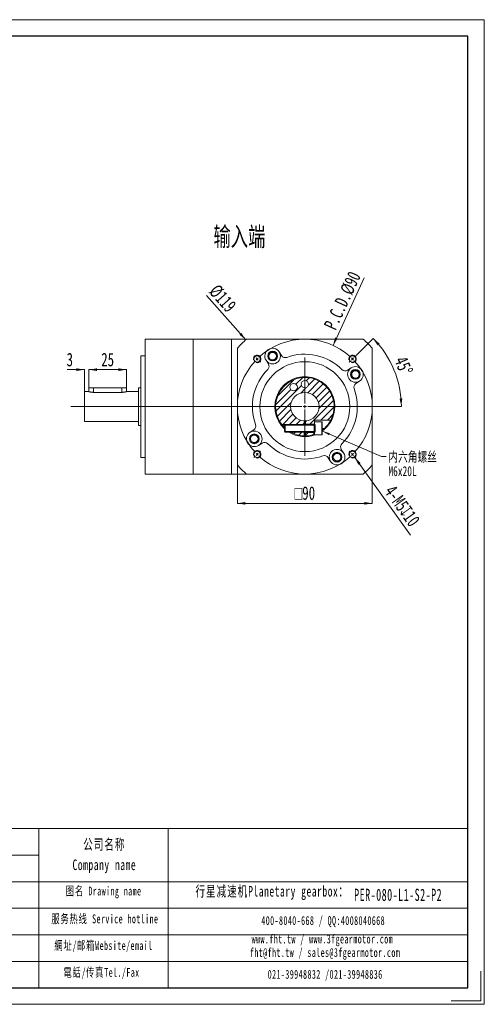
# Model space of a CAD drawing. Header units: millimetres. Extents: x -11 to 298, y -10 to 209.
# Tile 3 of 3: x 195 to 298, y -10 to 209. Entities that reach past the tile are written whole.
import ezdxf

# ---------------------------------------------------------------- set-up
doc = ezdxf.new("R2010")
doc.units = ezdxf.units.MM
doc.layers.get('0').update_dxf_attribs({"lineweight": 18})
for name, color, linetype, lineweight in [('SLD-0', 7, 'Continuous', 18), ('剖面线层', 4, 'Continuous', 18), ('图框_外框线', 7, 'Continuous', 18), ('尺寸线层', 3, 'Continuous', 18)]:
    doc.layers.add(name, color=color, linetype=linetype, lineweight=lineweight)
doc.styles.add('SLDTEXTSTYLE0', font='txt', dxfattribs={"width": 0.7})
doc.styles.add('SLDTEXTSTYLE1', font='txt', dxfattribs={"width": 0.7})
doc.styles.add('标准', font='txt', dxfattribs={"width": 0.667})
doc.dimstyles.new('SLDDIMSTYLE3', dxfattribs={"dimtxt": 3, "dimasz": 1.8, "dimexe": 0, "dimexo": 0.0625, "dimgap": 0.75, "dimtad": 1, "dimlfac": 3, "dimrnd": 1e-09, "dimzin": 12, "dimdsep": 46, "dimtxsty": 'SLDTEXTSTYLE1', "dimcen": 0.09, "dimdle": 3.6, "dimadec": 0, "dimazin": 3, "dimtfac": 1, "dimtofl": 0, "dimtmove": 0, "dimatfit": 3, "dimfxl": 0, "dimfrac": 2, "dimtolj": 1, "dimarcsym": 0})
pattern_1 = [(45, (0, 0), (-0.7483547, 0.7483547), [])]

# ---------------------------------------------------------------- blocks, each defined once
blk = doc.blocks.new('*X26')
at = {"layer": '尺寸线层', "linetype": 'Continuous'}
for points in [[(210.44, 131), (212.24, 131.3), (212.24, 130.7)], [(218.77, 131), (216.97, 131.3), (216.97, 130.7)]]:
    blk.add_hatch(color=0, dxfattribs=at).paths.add_polyline_path(points, flags=0)
at = {"layer": '尺寸线层', "color": 0, "linetype": 'Continuous'}
for p, q in [((210.44, 131), (218.77, 131)), ((210.44, 127), (210.44, 131)), ((218.77, 127), (218.77, 131))]:
    blk.add_line(p, q, dxfattribs=at)
at = {"layer": '尺寸线层', "color": 0, "insert": (214.6, 133.22), "char_height": 3, "width": 6, "attachment_point": 5, "style": 'SLDTEXTSTYLE1'}
blk.add_mtext('25', dxfattribs=at)
blk = doc.blocks.new('*X27')
at = {"layer": '尺寸线层', "linetype": 'Continuous'}
for points in [[(209.44, 131), (207.64, 131.3), (207.64, 130.7)], [(210.44, 131), (212.24, 131.3), (212.24, 130.7)]]:
    blk.add_hatch(color=0, dxfattribs=at).paths.add_polyline_path(points, flags=0)
at = {"layer": '尺寸线层', "color": 0, "linetype": 'Continuous'}
for p, q in [((205.62, 131), (209.44, 131)), ((209.44, 126.17), (209.44, 131)), ((210.44, 131), (214.04, 131)), ((210.44, 127), (210.44, 131))]:
    blk.add_line(p, q, dxfattribs=at)
at = {"layer": '尺寸线层', "color": 0, "insert": (206.18, 133.22), "char_height": 3, "width": 6, "attachment_point": 5, "style": 'SLDTEXTSTYLE1'}
blk.add_mtext('3', dxfattribs=at)
blk = doc.blocks.new('*X28')
at = {"layer": '尺寸线层', "linetype": 'Continuous'}
blk.add_hatch(color=0, dxfattribs=at).paths.add_polyline_path([(245.3, 137.63), (244.33, 139.18), (243.89, 138.78)], flags=0)
at = {"layer": '尺寸线层', "color": 0, "linetype": 'Continuous'}
blk.add_line((236.58, 147.51), (245.3, 137.63), dxfattribs=at)
at = {"layer": '尺寸线层', "color": 0, "insert": (240.15, 146.83), "char_height": 3, "width": 11.5033, "attachment_point": 5, "rotation": 311.4679, "style": 'SLDTEXTSTYLE1'}
blk.add_mtext('%%C119', dxfattribs=at)
blk = doc.blocks.new('*X29')
at = {"layer": '尺寸线层', "linetype": 'Continuous'}
for points in [[(273.6, 137.94), (274.6, 136.41), (275.05, 136.81)], [(279.88, 122.77), (279.51, 124.56), (280.11, 124.6)]]:
    blk.add_hatch(color=0, dxfattribs=at).paths.add_polyline_path(points, flags=0)
at = {"layer": '尺寸线层', "color": 0, "linetype": 'Continuous'}
for p, q in [((269.82, 134.15), (273.6, 137.94)), ((269.44, 122.77), (279.88, 122.77))]:
    blk.add_line(p, q, dxfattribs=at)
for start, end in [(22.5, 45), (0, 22.5)]:
    blk.add_arc((258.44, 122.77), 21.45, start, end, dxfattribs=at)
at = {"layer": '尺寸线层', "color": 0, "insert": (280.39, 131.87), "char_height": 3, "width": 7.9333, "attachment_point": 5, "rotation": 292.5, "style": 'SLDTEXTSTYLE1'}
blk.add_mtext('45%%D', dxfattribs=at)
blk = doc.blocks.new('*X30')
at = {"layer": '尺寸线层', "linetype": 'Continuous'}
blk.add_hatch(color=0, dxfattribs=at).paths.add_polyline_path([(264.7, 136.4), (265.18, 138.16), (265.72, 137.91)], flags=0)
at = {"layer": '尺寸线层', "color": 0, "linetype": 'Continuous'}
blk.add_line((271.6, 151.42), (264.7, 136.4), dxfattribs=at)
at = {"layer": '尺寸线层', "color": 0, "insert": (266.82, 146.34), "char_height": 3, "width": 26.4367, "attachment_point": 5, "rotation": 65.3179, "style": 'SLDTEXTSTYLE1'}
blk.add_mtext('P.C.D.%%C90', dxfattribs=at)
blk = doc.blocks.new('*X31')
at = {"layer": '尺寸线层', "linetype": 'Continuous'}
for points in [[(243.44, 101.26), (245.24, 101.56), (245.24, 100.96)], [(273.44, 101.26), (271.64, 101.56), (271.64, 100.96)]]:
    blk.add_hatch(color=0, dxfattribs=at).paths.add_polyline_path(points, flags=0)
at = {"layer": '尺寸线层', "color": 0, "linetype": 'Continuous'}
for p, q in [((243.44, 109.74), (243.44, 101.26)), ((273.44, 109.74), (273.44, 101.26)), ((243.44, 101.26), (273.44, 101.26))]:
    blk.add_line(p, q, dxfattribs=at)
at = {"layer": '尺寸线层', "color": 0, "insert": (258.44, 103.52), "char_height": 3, "width": 10.3075, "attachment_point": 5, "style": 'SLDTEXTSTYLE1'}
blk.add_mtext('{\\fgdt|b0|i0|c134|p2;o}90', dxfattribs=at)
blk = doc.blocks.new('SW_NOTE_4')
at = {"layer": 'SLD-0', "color": 0, "char_height": 2.2, "attachment_point": 1}
for s, insert, width, style in [('内六角螺丝', (0.53, 1.08), 20.9782, 'SLDTEXTSTYLE0'), ('M6x20L', (0.53, -2.12), 12.9531, 'SLDTEXTSTYLE1')]:
    blk.add_mtext(s, dxfattribs=dict(at, insert=insert, width=width, style=style))
blk = doc.blocks.new('*X33')
at = {"layer": 'SLD-0', "linetype": 'Continuous'}
blk.add_hatch(color=0, dxfattribs=at).paths.add_polyline_path([(-14.24, 5.71), (-12.5, 5.21), (-12.68, 4.79)], flags=0)
at = {"layer": 'SLD-0', "color": 0, "linetype": 'Continuous'}
for p, q in [((-14.24, 5.71), (-1, 0)), ((-1, 0), (0, 0))]:
    blk.add_line(p, q, dxfattribs=at)
at = {"layer": 'SLD-0', "color": 0}
blk.add_line((0, 0), (0, 0), dxfattribs=at)
blk = doc.blocks.new('SW_CENTERMARKSYMBOL_1')
at = {"layer": 'SLD-0', "color": 0}
for p, q in [((-0.47, 0.47), (-0.73, 0.73)), ((0, 0), (-0.24, 0.24)), ((0, 0), (0.24, -0.24)), ((10.61, -9.94), (10.61, 0.33)), ((21.21, 0), (20.98, -0.24)), ((21.21, 0), (21.45, 0.24)), ((21.68, 0.47), (21.94, 0.73)), ((0.47, -0.47), (0.73, -0.73)), ((20.74, -0.47), (20.48, -0.73)), ((9.94, -10.61), (-41.43, -10.61)), ((10.61, -10.61), (10.27, -10.61)), ((10.61, -10.61), (10.61, -10.27)), ((10.61, -10.61), (10.61, -10.94)), ((10.61, -10.61), (10.94, -10.61)), ((11.27, -10.61), (21.55, -10.61)), ((10.61, -11.27), (10.61, -21.55)), ((-0.47, -21.68), (-0.73, -21.94)), ((0, -21.21), (-0.24, -21.45)), ((0, -21.21), (0.24, -20.98)), ((0.47, -20.74), (0.73, -20.48)), ((20.74, -20.74), (20.48, -20.48)), ((21.21, -21.21), (20.98, -20.98)), ((21.21, -21.21), (21.45, -21.45)), ((21.68, -21.68), (21.94, -21.94))]:
    blk.add_line(p, q, dxfattribs=at)
for start, end in [(47.5465, 132.4535), (133.7268, 135), (45, 46.2732), (43.7268, 45), (137.5465, 222.4535), (135, 136.2732), (317.5465, 42.4535), (223.7268, 225), (225, 226.2732), (227.5465, 312.4535), (313.7268, 315), (315, 316.2732)]:
    blk.add_arc((10.61, -10.61), 15, start, end, dxfattribs=at)

msp = doc.modelspace()

# ---------------------------------------------------------------- hatches: boundary and pattern name
at = {"layer": '剖面线层', "linetype": 'Continuous', "lineweight": 0}
h = msp.add_hatch(dxfattribs=at)
h.set_pattern_fill('ANSI31', color=4, style=0, pattern_type=0)
h.set_pattern_definition(pattern_1)
edge = h.paths.add_edge_path(flags=0)
edge.add_line((260.6024, 118.8565), (260.6024, 119.7731))
edge.add_line((260.6024, 119.7731), (264.2021, 119.7731))
edge.add_arc((258.4358, 122.7731), 6.5, 332.513574, 579.486577)
edge.add_line((253.4192, 118.6398), (258.2691, 118.6398))
edge.add_line((258.2691, 118.6398), (258.2691, 119.6109))
edge.add_arc((258.4358, 122.7731), 3.1667, -86.983039, 266.983039, ccw=False)
edge.add_line((258.6024, 119.6109), (258.6024, 118.8565))
edge.add_line((258.6024, 118.8565), (260.6024, 118.8565))
edge = h.paths.add_edge_path(flags=0)
edge.add_arc((255.9358, 127.1033), 0.8333, 0, 360)
edge = h.paths.add_edge_path(flags=0)
edge.add_arc((258.4358, 127.7731), 0.8333, 0, 360)
h = msp.add_hatch(dxfattribs=at)
h.set_pattern_fill('ANSI31', color=4, style=0, pattern_type=0)
h.set_pattern_definition(pattern_1)
edge = h.paths.add_edge_path(flags=0)
edge.add_arc((258.4358, 122.7731), 6.5, 238.351387, 268.530716)
edge.add_line((258.2691, 116.2753), (258.2691, 117.2398))
edge.add_line((258.2691, 117.2398), (255.0252, 117.2398))
h = msp.add_hatch(dxfattribs=at)
h.set_pattern_fill('ANSI31', color=4, style=0, pattern_type=0)
h.set_pattern_definition(pattern_1)
edge = h.paths.add_edge_path(flags=0)
edge.add_arc((258.4358, 122.7731), 6.5, 271.469284, 289.471221)
edge.add_line((260.6024, 116.6449), (260.6024, 117.0231))
edge.add_line((260.6024, 117.0231), (258.6024, 117.0231))
edge.add_line((258.6024, 117.0231), (258.6024, 116.2753))
at = {"layer": '尺寸线层', "linetype": 'Continuous'}
msp.add_hatch(color=256, dxfattribs=at).paths.add_polyline_path([(269.5288, 111.4899), (270.3359, 109.8533), (270.8231, 110.2035)], flags=0)

# ---------------------------------------------------------------- linework, layer by layer
at = {"color": 7, "linetype": 'Continuous', "lineweight": 15}
for p, q in [((233.6024, 137.7731), (222.9358, 137.7731)), ((222.9358, 137.7731), (222.9358, 107.7731)), ((242.1024, 137.7731), (233.6024, 137.7731)), ((233.6024, 137.7731), (233.6024, 107.7731)), ((233.6024, 137.7731), (233.6024, 137.5378)), ((233.6024, 137.5378), (233.6024, 107.7731)), ((245.4604, 137.7731), (242.1024, 137.7731)), ((242.1024, 107.7731), (242.1024, 137.7731)), ((242.1024, 137.7731), (242.1024, 137.5378)), ((242.1024, 137.5378), (242.1024, 107.7731)), ((271.4112, 137.7731), (245.4604, 137.7731)), ((222.9358, 134.1065), (221.9358, 134.1065)), ((221.9358, 111.4398), (221.9358, 134.1065)), ((243.4358, 135.7485), (243.4358, 109.7977)), ((253.2522, 134.1357), (252.7337, 134.9497)), ((273.4358, 109.7977), (273.4358, 135.7485)), ((249.8099, 133.087), (250.3284, 132.2731)), ((268.7497, 131.399), (267.9357, 130.8805)), ((269.7984, 127.9567), (270.6123, 128.4752)), ((210.4358, 126.1065), (209.4358, 126.1065)), ((209.4358, 119.4398), (209.4358, 126.1065)), ((210.4358, 126.9398), (210.4358, 126.1065)), ((210.4358, 126.9398), (211.4358, 126.9398)), ((211.4358, 126.9398), (217.7691, 126.9398)), ((217.7691, 125.9529), (211.4358, 125.9529)), ((217.7691, 126.9398), (218.7691, 126.9398)), ((218.7691, 126.1065), (218.7691, 126.9398)), ((221.4358, 126.1065), (218.7691, 126.1065)), ((221.9358, 126.9398), (221.4358, 126.9398)), ((221.4358, 118.6065), (221.4358, 126.9398)), ((209.4358, 119.4398), (221.4358, 119.4398)), ((221.4358, 118.6065), (221.9358, 118.6065)), ((253.4192, 118.6398), (253.9921, 118.6398)), ((254.0691, 118.7731), (253.9358, 118.5422)), ((253.9358, 118.5422), (253.9358, 117.3374)), ((260.5358, 118.7731), (254.0691, 118.7731)), ((254.0691, 118.7731), (254.0691, 117.1065)), ((258.2691, 118.7731), (258.2691, 119.6109)), ((258.2691, 119.444), (258.6024, 119.444)), ((258.6024, 119.6109), (258.6024, 118.8565)), ((258.6024, 118.8565), (260.6024, 118.8565)), ((258.6024, 118.8565), (258.6024, 118.7731)), ((260.6024, 119.7731), (264.2021, 119.7731)), ((260.6024, 119.3565), (260.6024, 119.7731)), ((262.2358, 119.3565), (260.6024, 119.3565)), ((260.6024, 119.3565), (260.6024, 116.5231)), ((262.2691, 119.3231), (262.2691, 118.9335)), ((262.2691, 118.9335), (262.2691, 116.5565)), ((247.0732, 117.5896), (246.2592, 117.071)), ((253.9358, 117.3374), (254.0691, 117.1065)), ((254.0691, 117.1065), (260.5358, 117.1065)), ((258.2691, 116.2753), (258.2691, 117.1065)), ((258.6024, 117.1065), (258.6024, 117.0231)), ((260.6024, 117.0231), (258.6024, 117.0231)), ((258.6024, 117.0231), (258.6024, 116.2753)), ((260.6024, 116.5231), (262.2358, 116.5231)), ((248.1219, 114.1473), (248.9358, 114.6658)), ((267.0616, 112.4592), (266.5431, 113.2732)), ((221.9358, 111.4398), (222.9358, 111.4398)), ((263.6193, 111.4105), (264.1379, 110.5966)), ((222.9358, 107.7731), (233.6024, 107.7731)), ((233.6024, 107.7731), (242.1024, 107.7731)), ((242.1024, 107.7731), (245.4604, 107.7731)), ((245.4604, 107.7731), (271.4112, 107.7731))]:
    msp.add_line(p, q, dxfattribs=at)
at = {"color": 8, "linetype": 'Continuous', "lineweight": 15}
for p, q in [((211.4358, 126.9398), (211.4358, 125.9529)), ((217.7691, 126.9398), (217.7691, 125.9529)), ((260.5358, 118.7731), (260.5358, 117.1065)), ((262.2358, 118.9575), (262.2358, 119.3565)), ((262.2358, 116.5231), (262.2358, 118.9575)), ((262.7819, 117.9398), (262.2691, 117.9398))]:
    msp.add_line(p, q, dxfattribs=at)
at = {"color": 7, "linetype": 'Continuous', "lineweight": 15}
for points in [[(258.6024, 119.6109), (258.4358, 119.6065), (258.2691, 119.6109)], [(258.2691, 116.2753), (258.4358, 116.2731), (258.6024, 116.2753)]]:
    msp.add_lwpolyline(points, dxfattribs=at)
for centre, radius in [((247.8292, 133.3797), 0.7), ((251.2718, 134.0184), 1.0833), ((251.2718, 134.0184), 0.8333), ((269.0424, 133.3797), 0.7), ((258.4358, 122.7731), 10), ((269.681, 129.9371), 1.0833), ((269.681, 129.9371), 0.8333), ((255.9358, 127.1033), 0.8333), ((258.4358, 127.7731), 0.8333), ((247.1906, 115.6091), 1.0833), ((247.1906, 115.6091), 0.8333), ((247.8292, 112.1665), 0.7), ((265.5998, 111.5279), 1.0833), ((265.5998, 111.5279), 0.8333), ((269.0424, 112.1665), 0.7)]:
    msp.add_circle(centre, radius, dxfattribs=at)
for centre, radius, start, end in [((258.4358, 122.7731), 19.8333, 130.860688, 139.139312), ((258.4358, 122.7731), 19.8333, 40.860688, 49.139312), ((251.2718, 134.0184), 1.7333, 32.5, 212.5), ((251.2718, 134.0184), 1.7333, 212.5, 32.5), ((254.0956, 134.673), 1, 212.5, 290.038152), ((258.4358, 122.7731), 11.6667, 44.961848, 110.038152), ((249.4851, 131.7358), 1, 314.961848, 32.5), ((269.681, 129.9371), 1.7333, 302.5, 122.5), ((258.4358, 122.7731), 11.6667, 134.961848, 200.038152), ((258.4358, 122.7731), 6.6667, 0, 227.54585), ((258.4358, 122.7731), 6.5, 332.513574, 219.486577), ((267.3984, 131.7239), 1, 224.961848, 302.5), ((269.681, 129.9371), 1.7333, 122.5, 302.5), ((270.3357, 127.1133), 1, 122.5, 200.038152), ((258.4358, 122.7731), 3.1667, 273.016961, 266.983039), ((258.4358, 122.7731), 11.6667, 314.961848, 20.038152), ((258.4358, 122.7731), 6.6667, 305.099632, 360), ((246.5359, 118.433), 1, 302.5, 20.038152), ((260.5358, 118.8398), 0.0667, 270, 0), ((262.2358, 119.3231), 0.0333, 0, 90), ((247.1906, 115.6091), 1.7333, 122.5, 302.5), ((247.1906, 115.6091), 1.7333, 302.5, 122.5), ((258.4358, 122.7731), 6.6667, 238.211669, 290.364135), ((258.4358, 122.7731), 6.5, 240.66789, 268.530716), ((258.4358, 122.7731), 6.5, 271.469284, 289.471221), ((260.5358, 117.0398), 0.0667, 0, 90), ((262.2358, 116.5565), 0.0333, 270, 0), ((258.4358, 122.7731), 6.5, 306.138815, 311.961889), ((249.4731, 113.8224), 1, 44.961848, 122.5), ((258.4358, 122.7731), 11.6667, 224.961848, 290.038152), ((267.3865, 113.8105), 1, 134.961848, 212.5), ((262.776, 110.8732), 1, 32.5, 110.038152), ((265.5998, 111.5279), 1.7333, 32.5, 212.5), ((265.5998, 111.5279), 1.7333, 212.5, 32.5), ((258.4358, 122.7731), 19.8333, 220.860688, 229.139312), ((258.4358, 122.7731), 19.8333, 310.860688, 319.139312)]:
    msp.add_arc(centre, radius, start, end, dxfattribs=at)
for points, knots in [([(211.4358, 125.9529), (211.3818, 125.9537), (211.2722, 125.9554), (211.1133, 125.9681), (210.9624, 125.9869), (210.8245, 126.0103), (210.7011, 126.0361), (210.5972, 126.0612), (210.5149, 126.0834), (210.4616, 126.0987), (210.4359, 126.1064), (210.4385, 126.1056), (210.4393, 126.1054)], [0, 0, 0, 0, 0.10393928, 0.21098477, 0.31489936, 0.42167059, 0.52856361, 0.63842737, 0.74737329, 0.85965672, 0.96544753, 1.01373151, 1.01373151, 1.01373151, 1.01373151]), ([(218.7655, 126.1054), (218.7661, 126.1056), (218.7675, 126.106), (218.7399, 126.0978), (218.6875, 126.0827), (218.6092, 126.0617), (218.5086, 126.0372), (218.3854, 126.0112), (218.2438, 125.987), (218.0861, 125.9674), (217.9262, 125.9551), (217.8186, 125.9536), (217.7691, 125.9529)], [0, 0, 0, 0, 0.0607144, 0.16314488, 0.2684862, 0.37220117, 0.47870956, 0.58636351, 0.69707329, 0.80559712, 0.91750572, 1.01262833, 1.01262833, 1.01262833, 1.01262833]), ([(253.9358, 118.0873), (253.885, 118.1352), (253.7602, 118.2527), (253.6063, 118.4215), (253.4882, 118.5567), (253.4285, 118.6285), (253.4221, 118.6364), (253.4192, 118.6398)], [0, 0, 0, 0, 0.143179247, 0.351677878, 0.514390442, 0.650783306, 0.75692896, 0.75692896, 0.75692896, 0.75692896]), ([(264.2021, 119.7731), (264.2007, 119.7706), (264.196, 119.7616), (264.1327, 119.6403), (263.9665, 119.3499), (263.6962, 118.943), (263.3054, 118.4438), (262.9656, 118.1167), (262.7819, 117.9398)], [0, 0, 0, 0, 0.15084318, 0.53677653, 0.92695393, 1.33693059, 1.79357543, 2.33115403, 2.33115403, 2.33115403, 2.33115403])]:
    msp.add_open_spline(points, degree=3, knots=knots, dxfattribs=at)
at = {"layer": 'SLD-0'}
for p, q in [((258.2691, 118.7731), (253.3123, 118.7731)), ((254.0691, 118.6398), (260.7358, 118.6398)), ((260.7358, 117.1065), (260.7358, 118.7731)), ((254.0691, 117.2398), (260.7358, 117.2398)), ((258.2691, 117.1065), (255.2516, 117.1065))]:
    msp.add_line(p, q, dxfattribs=at)
for centre, radius in [((247.8292, 133.3797), 0.8333), ((247.8292, 133.3797), 0.8333), ((251.2718, 134.0184), 1), ((251.2718, 134.0184), 1), ((269.0424, 133.3797), 0.8333), ((269.0424, 133.3797), 0.8333), ((269.681, 129.9371), 1), ((269.681, 129.9371), 1), ((247.1906, 115.6091), 1), ((247.1906, 115.6091), 1), ((247.8292, 112.1665), 0.8333), ((247.8292, 112.1665), 0.8333), ((265.5998, 111.5279), 1), ((265.5998, 111.5279), 1), ((269.0424, 112.1665), 0.8333), ((269.0424, 112.1665), 0.8333)]:
    msp.add_arc(centre, radius, 255, 195, dxfattribs=at)
at = {"layer": '图框_外框线'}
for p, q in [((15.9365, 28.8994), (294.6459, 28.8994)), ((199.2862, 28.8994), (199.2862, -6.5018)), ((228.0636, 28.8994), (228.0636, -6.5018)), ((42.6458, 22.9927), (199.2862, 22.9927)), ((15.9365, 17.086), (294.6459, 17.086)), ((42.6458, 11.1793), (294.6459, 11.1793)), ((42.6458, 5.2725), (294.6459, 5.2725)), ((42.6458, -0.6342), (294.6459, -0.6342))]:
    msp.add_line(p, q, dxfattribs=at)
at = {"layer": '图框_外框线', "color": 3}
msp.add_lwpolyline([(-11.4261, -10.1895), (298.3336, -10.1895), (298.3336, 208.8548), (-11.4261, 208.8548)], close=True, dxfattribs=at)
at = {"layer": '图框_外框线', "color": 3, "lineweight": 25}
msp.add_lwpolyline([(7.012, -6.5018), (294.6459, -6.5018), (294.6459, 205.1672), (7.012, 205.1672)], close=True, dxfattribs=at)
at = {"layer": '图框_外框线', "color": 3}
msp.add_lwpolyline([(297.596, -2.8142), (297.596, -9.4519), (290.9583, -9.4519)], dxfattribs=at)
at = {"layer": '尺寸线层', "linetype": 'Continuous'}
msp.add_line((281.9628, 94.1944), (269.5288, 111.4899), dxfattribs=at)

# ---------------------------------------------------------------- block references
at = {"layer": 'SLD-0'}
msp.add_blockref('*X33', (276.4805, 111.6471), dxfattribs=at)
at = {"layer": '尺寸线层', "color": 3}
for name, p in [('SW_CENTERMARKSYMBOL_1', (247.8292, 133.3797)), ('SW_NOTE_4', (276.4805, 111.6471))]:
    msp.add_blockref(name, p, dxfattribs=at)

# ---------------------------------------------------------------- texts
at = {"layer": 'SLD-0', "color": 1, "attachment_point": 2, "line_spacing_factor": 1.15057, "style": '标准'}
for s, insert, char_height, width in [('\\T1.1;公司名称\\PCompany name', (213.8574, 26.5675), 2.362684, 30.589376), ('\\T1.1;图名 Drawing name', (213.6959, 15.9971), 1.968903, 25.179679), ('\\T1.1;  行星减速机Planetary gearbox：', (249.9939, 16.149), 2.362684, 37.159438), ('{\\fSimSun|b1|i0|c134|p2;\\W0.90705x;\\T1.10000;PER-080-L1-S2-P2}', (279.1838, 15.5217), 2.7, 25.664965), ('\\T1.1;服务热线 Service hotline', (213.9751, 9.806), 1.968903, 28.052582), ('\\T1.1;400-8040-668 / QQ:4008040668', (262.5093, 9.4298), 1.968903, 57.325417), ('\\T1.1;www.fht.tw / www.3fgearmotor.com ', (262.3278, 5.3288), 1.968903, 57.38995), ('\\T1.1;網址/邮箱Website/email', (213.6685, 3.874), 1.968903, 29.200097), ('{\\T1.10000;fht@fht.tw / sales@3fgearmotor.com }', (262.9278, 2.3307), 1.968903, 57.38995), ('\\T1.1;電話/传真Tel./Fax', (213.2274, -2.1043), 1.968903, 29.551289), ('\\T1.1;021-39948832 /021-39948836 ', (262.9484, -2.5348), 1.968903, 43.821568)]:
    msp.add_mtext(s, dxfattribs=dict(at, insert=insert, char_height=char_height, width=width))
at = {"layer": '尺寸线层', "insert": (238.1035, 162.7244), "char_height": 4.23333, "width": 24.562741, "attachment_point": 1, "style": 'SLDTEXTSTYLE0'}
msp.add_mtext('输入端', dxfattribs=at)
at = {"layer": '尺寸线层', "linetype": 'Continuous', "insert": (280.1045, 100.6873), "char_height": 3, "width": 22.44, "attachment_point": 5, "rotation": 305.712814, "style": 'SLDTEXTSTYLE1'}
msp.add_mtext('4-M5{\\fgdt|b0|i0|c134|p2;x}10', dxfattribs=at)

# ---------------------------------------------------------------- dimensions: what is measured, and where the dimension line sits
at = {"layer": '尺寸线层', "color": 3}
dim = msp.add_diameter_dim_2p(p1=(264.6995, 136.4027), p2=(252.172, 109.1436), text='P.C.D.<>', dimstyle='SLDDIMSTYLE3', override={"dimpost": '%%C<>', "dimsah": 1}, dxfattribs=at)
dim.commit()
dim.dimension.update_dxf_attribs({"geometry": '*X30', "text_midpoint": (268.84, 145.4122), "dimtype": 163})
dim = msp.add_diameter_dim_2p(p1=(271.5694, 107.9115), p2=(245.3021, 137.6348), dimstyle='SLDDIMSTYLE3', override={"dimpost": '%%C<>', "dimsah": 1}, dxfattribs=at)
dim.commit()
dim.dimension.update_dxf_attribs({"geometry": '*X28', "text_midpoint": (238.4814, 145.3529), "dimtype": 163})
dim = msp.add_angular_dim_2l(base=(278.2522, 130.9814), line1=((206.4009, 122.7731), (269.3757, 122.7731)), line2=((269.773, 134.1104), (268.3117, 132.6491)), dimstyle='SLDDIMSTYLE3', override={"dimtad": 1, "dimtih": 0, "dimtoh": 0, "dimsah": 1}, dxfattribs=at)
dim.commit()
dim.dimension.update_dxf_attribs({"geometry": '*X29', "text_midpoint": (280.3926, 131.8679), "dimtype": 162})
dim = msp.add_linear_dim(base=(210.4358, 130.9954), p1=(209.4358, 126.1065), p2=(210.4358, 126.9398), dimstyle='SLDDIMSTYLE3', override={"dimsah": 1}, dxfattribs=at)
dim.commit()
dim.dimension.update_dxf_attribs({"geometry": '*X27', "text_midpoint": (206.1834, 133.2204), "dimtype": 160})
dim = msp.add_linear_dim(base=(218.7691, 130.9954), p1=(210.4358, 126.9398), p2=(218.7691, 126.9398), angle=0, dimstyle='SLDDIMSTYLE3', override={"dimsah": 1, "dimtzin": 12}, dxfattribs=at)
dim.commit()
dim.dimension.update_dxf_attribs({"geometry": '*X26', "text_midpoint": (214.6024, 133.2204), "dimtype": 160})
dim = msp.add_linear_dim(base=(273.4358, 101.2569), p1=(243.4358, 109.7977), p2=(273.4358, 109.7977), angle=0, text='{\\fgdt|b0|i0|c134|p2;o}<>', dimstyle='SLDDIMSTYLE3', override={"dimsah": 1, "dimtzin": 12}, dxfattribs=at)
dim.commit()
dim.dimension.update_dxf_attribs({"geometry": '*X31', "text_midpoint": (258.4358, 103.5233), "dimtype": 160})

doc.saveas('drawing.dxf')
